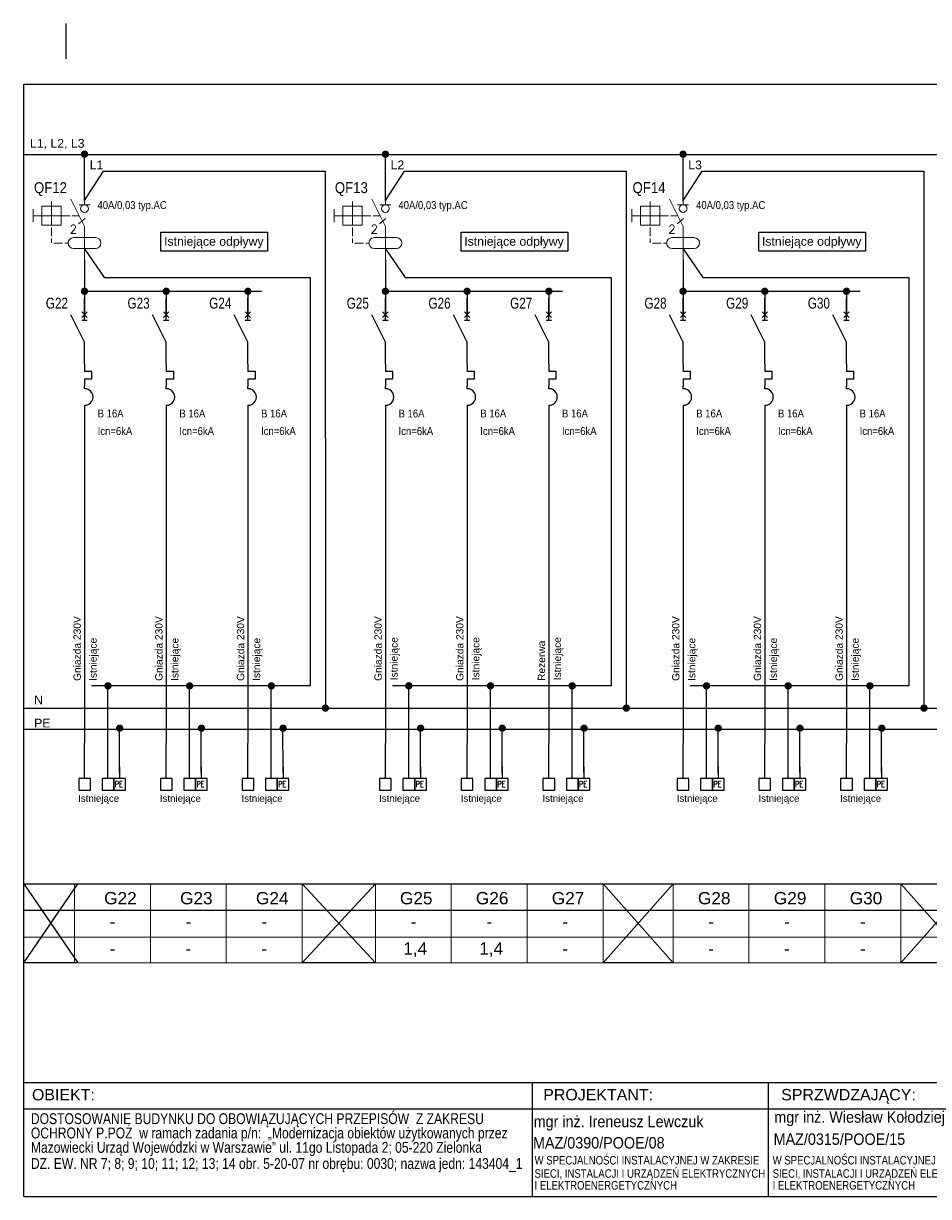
# Model space of a CAD drawing. Header units: millimetres. Extents: x 83969 to 164243, y -22860 to 4849.
# Tile 24 of 116: x 163614 to 163676, y -22670 to -22590. Entities that reach past the tile are written whole.
import ezdxf
from ezdxf.enums import TextEntityAlignment as Align

# ---------------------------------------------------------------- set-up
doc = ezdxf.new("R2010")
doc.units = ezdxf.units.MM
doc.linetypes.add('DASHED', pattern=[19.05, 12.7, -6.35])
doc.layers.get('0').update_dxf_attribs({"color": 251, "lineweight": 0})
for name, color, linetype in [('! GB N', 5, 'Continuous'), ('! GB Odbiory', 7, 'Continuous'), ('! GB Opis', 7, 'Continuous'), ('! GB PE', 96, 'Continuous'), ('! GB Przewody', 7, 'Continuous'), ('! GB Zabezpieczenia', 7, 'Continuous'), ('!TABELKA', 7, 'Continuous'), ('1', 7, 'Continuous'), ('2DE_TXTART', 7, 'Continuous'), ('2DE_TXTCAR', 7, 'Continuous'), ('2DE_TXTFUN', 7, 'Continuous'), ('2DE_TXTLNK', 7, 'Continuous'), ('2DE_TXTMAN', 7, 'Continuous'), ('2DE_TXTNUM', 7, 'Continuous'), ('2DE_TXTORD', 7, 'Continuous'), ('2DE_TXTOTH', 7, 'Continuous'), ('2DE_TXTPFN', 7, 'Continuous'), ('2DE_TXTPIN', 7, 'Continuous'), ('B_strefy', 253, 'Continuous'), ('ROZDZIELNICE', 7, 'Continuous')]:
    doc.layers.add(name, color=color, linetype=linetype)
for name, color, linetype, lineweight in [('2DE_OBJ_Hager', 7, 'Continuous', 18), ('E_schematy 2', 3, 'Continuous', 20), ('E_TXT', 3, 'Continuous', 25)]:
    doc.layers.add(name, color=color, linetype=linetype, lineweight=lineweight)
doc.styles.add('Arial', font='arial.ttf')
doc.styles.add('CP_ATTR', font='ROMANS.SHX')
doc.styles.add('CP_ELATT', font='cp_simplex.shx')
doc.styles.add('CP_ELATT_IT', font='cp_simplex.shx', dxfattribs={"oblique": 15})
doc.styles.add('Romans', font='romans.shx', dxfattribs={"width": 0.8})
doc.styles.get("Standard").update_dxf_attribs({"font": 'arial.ttf'})

# ---------------------------------------------------------------- blocks, each defined once
blk = doc.blocks.new('ramka A4')
at = {"linetype": 'ByBlock', "ltscale": 10}
blk.add_line((7.46, 199.45), (7.46, 205.66), dxfattribs=at)
for p, q in [((0.08, 0), (0.08, 195)), ((0.08, 195), (287.46, 195)), ((287.46, 0), (287.46, 195)), ((0.08, 20), (287.46, 20)), ((89.13, 20), (89.13, 0)), ((130.5, 20), (130.5, 0)), ((172.08, 20), (172.08, 0)), ((202.17, 20), (202.17, 0)), ((249.93, 20), (249.93, 0)), ((269.04, 20), (269.04, 0)), ((0.08, 15.39), (287.46, 15.39)), ((0.08, 0), (287.46, 0))]:
    blk.add_line(p, q)
for points in [[(249.93, 9.44), (269.04, 9.44)], [(249.93, 5.53), (269.04, 5.53)]]:
    blk.add_lwpolyline(points)
at = {"layer": '!TABELKA', "style": 'Arial'}
for s, height, width, p in [('DOSTOSOWANIE BUDYNKU DO OBOWIĄZUJĄCYCH PRZEPISÓW  Z ZAKRESU ', 1.9, 0.8, (1.3, 12.7)), ('mgr inż. Ireneusz Lewczuk', 2, 0.9, (89.41, 12.16)), ('mgr inż. Wiesław Kołodziej', 2, 0.9, (131.59, 12.94)), ('OCHRONY P.POŻ  w ramach zadania p/n:  „Modernizacja obiektów użytkowanych przez ', 1.9, 0.8, (1.3, 10.19)), ('mgr inż. Piotr Tarasiuk', 2, 0.9, (173.3, 11.9)), ('MAZ/0390/POOE/08', 2, 0.9, (89.3, 8.42)), ('MAZ/0315/POOE/15', 2, 0.9, (131.47, 9.06)), ('Mazowiecki Urząd Wojewódzki w Warszawie” ul. 11go Listopada 2; 05-220 Zielonka ', 1.9, 0.8, (1.3, 7.67)), ('DZ. EW. NR 7; 8; 9; 10; 11; 12; 13; 14 obr. 5-20-07 nr obrębu: 0030; nazwa jedn: 143404_1', 1.9, 0.8, (1.3, 4.84)), ('W SPECJALNOŚCI INSTALACYJNEJ W ZAKRESIE ', 1.5, 0.8, (89.57, 5.62)), ('W SPECJALNOŚCI INSTALACYJNEJ W ZAKRESIE ', 1.5, 0.8, (131.3, 5.62)), ('SIECI, INSTALACJI I URZĄDZEŃ ELEKTRYCZNYCH ', 1.5, 0.8, (89.57, 3.29)), ('SIECI, INSTALACJI I URZĄDZEŃ ELEKTRYCZNYCH ', 1.5, 0.8, (131.3, 3.29)), ('I ELEKTROENERGETYCZNYCH', 1.5, 0.8, (89.57, 1.22)), ('I ELEKTROENERGETYCZNYCH', 1.5, 0.8, (131.3, 1.22))]:
    blk.add_text(s, height=height, dxfattribs=dict(at, width=width)).set_placement(p)
at = {"style": 'Arial'}
for s, p in [('OBIEKT:', (1.49, 16.86)), ('PROJEKTANT:', (91.09, 16.86)), ('SPRZWDZAJĄCY:', (132.8, 16.86)), ('OPRACOWANIE:', (174.08, 16.86)), ('TEMAT:', (204.17, 16.86)), ('BRANŻA:', (251.93, 16.86)), ('NR RYS.', (269.46, 16.86)), ('FAZA:', (251.94, 6.5))]:
    blk.add_text(s, height=2, dxfattribs=at).set_placement(p)
blk = doc.blocks.new('cpelv_niec07_ns0026h')
for p, q in [((0, 2.5), (0, 7.5)), ((0, -2.5), (-3.12, 3.75)), ((0.62, 4.38), (-0.63, 3.12)), ((-0.63, 4.38), (0.62, 3.12)), ((-0.63, 2.5), (0.62, 2.5)), ((0, -7.5), (0, -2.5)), ((0, -7.5), (0, -9.15)), ((1.7, -9.15), (0, -9.15)), ((1.7, -10.85), (1.7, -9.15)), ((0, -10.85), (1.7, -10.85)), ((0, -10.85), (0, -12.5)), ((0, -13.12), (0, -12.5)), ((0, -16.87), (0, -17.5))]:
    blk.add_line(p, q)
at = {"linetype": 'Continuous'}
blk.add_line((0, -17.5), (0, -22.5), dxfattribs=at)
blk.add_arc((0.06, -15), 1.88, 268.2798, 91.7202)
at = {"linetype": 'ByBlock', "style": 'CP_ELATT_IT', "flags": 9}
for tag in ['VOLTAGE', 'IP', 'CURRENT', 'EL-STATUS', 'POWER', 'PRODUCT-TYPE', 'NUMBER', 'GROUP', 'NAME']:
    blk.add_attdef(tag, (1, 0.94), '', height=0.1, dxfattribs=at)
at = {"layer": '2DE_TXTART', "linetype": 'ByBlock', "style": 'CP_ELATT', "width": 0.9, "flags": 8}
blk.add_attdef('ARTICLE', (3, 5.14), '', height=1.8, dxfattribs=at)
at = {"layer": '2DE_TXTCAR', "linetype": 'ByBlock', "style": 'CP_ELATT', "width": 0.8, "flags": 8}
blk.add_attdef('CHARACTER', text='', height=2.5, dxfattribs=at).set_placement((-4, -6.86), align=Align.RIGHT)
at = {"layer": '2DE_TXTFUN', "linetype": 'ByBlock', "style": 'CP_ELATT', "width": 0.9, "flags": 8}
blk.add_attdef('FUNCTION', (3, -3.86), '', height=1.8, dxfattribs=at)
at = {"layer": '2DE_TXTLNK', "linetype": 'ByBlock', "style": 'CP_ELATT_IT', "oblique": 15, "width": 0.8, "flags": 8}
blk.add_attdef('LINK', text='', height=2.5, dxfattribs=at).set_placement((-4, -10.86), align=Align.RIGHT)
at = {"layer": '2DE_TXTMAN', "linetype": 'ByBlock', "style": 'CP_ELATT', "width": 0.9, "flags": 8}
blk.add_attdef('PRODUCER', (3, 2.14), '', height=1.8, dxfattribs=at)
at = {"layer": '2DE_TXTNUM', "linetype": 'ByBlock', "style": 'CP_ELATT', "width": 0.8, "flags": 8}
blk.add_attdef('TAG', text='', height=2.5, dxfattribs=at).set_placement((-4, 5.14), align=Align.RIGHT)
at = {"layer": '2DE_TXTORD', "linetype": 'ByBlock', "style": 'CP_ELATT', "width": 0.9, "flags": 8}
blk.add_attdef('ORDER-NO', (3, -0.86), '', height=1.8, dxfattribs=at)
at = {"layer": '2DE_TXTOTH', "linetype": 'ByBlock', "style": 'CP_ELATT', "width": 0.9, "flags": 8}
blk.add_attdef('OTHER', (3, -6.86), '', height=1.8, dxfattribs=at)
at = {"layer": '2DE_TXTPFN', "linetype": 'ByBlock', "style": 'CP_ELATT', "width": 0.8, "flags": 8}
blk.add_attdef('CF1', (0.5, 8), '', height=1.8, dxfattribs=at)
blk.add_attdef('CF2', text='', height=1.8, dxfattribs=at).set_placement((0.5, -23), align=Align.TOP_LEFT)
at = {"layer": '2DE_TXTPIN', "linetype": 'ByBlock', "style": 'CP_ELATT', "width": 0.8, "flags": 8}
blk.add_attdef('CP1', (-0.8, 5.5), '', height=1.8, rotation=90, dxfattribs=at)
blk.add_attdef('CP2', text='', height=1.8, rotation=90, dxfattribs=at).set_placement((-0.8, -20.5), align=Align.RIGHT)
blk = doc.blocks.new('A$C61F7E6F3')
blk.add_line((-37.5, 0), (37.5, 0))
blk.add_circle((0, -26.5), 26.5)
blk = doc.blocks.new('cpelv_eiec07_ns0023_p1')
for p, q in [((0, 7.5), (0, 2.5)), ((-7.5, 2.2), (-7.5, 3.2)), ((0, -2.5), (-3.12, 3.75)), ((-11.7, 1.5), (-11.7, -1.5)), ((-11.7, 0), (-9.7, 0)), ((-9.7, 0), (-5.3, 0)), ((-7.5, 2.2), (-7.5, -2.2)), ((-5.3, 0), (-3.3, 0)), ((-2.8, 0), (-1.25, 0)), ((-1.36, -1.85), (0.11, -0.65)), ((0, -2.5), (0, -10)), ((-7.5, -4.7), (-7.5, -2.7)), ((-7.5, -6.2), (-7.5, -5.2)), ((-2.5, -5), (2.5, -5)), ((-7, -6.25), (-5, -6.25)), ((-4.5, -6.25), (-3.75, -6.25)), ((2.5, -7.5), (-2.5, -7.5))]:
    blk.add_line(p, q)
blk.add_lwpolyline([(-9.7, -2.2), (-5.3, -2.2), (-5.3, 2.2), (-9.7, 2.2)], close=True)
for centre, start, end in [((-2.5, -6.25), 90, 270), ((2.5, -6.25), 270, 90)]:
    blk.add_arc(centre, 1.25, start, end)
at = {"xscale": 0.03333333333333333, "yscale": 0.03333333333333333, "zscale": 0.03333333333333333}
blk.add_blockref('A$C61F7E6F3', (0, 2.5), dxfattribs=at)
at = {"style": 'CP_ATTR'}
blk.add_text('2', height=2, dxfattribs=at).set_placement((-3.4, -4.09))
at = {"linetype": 'ByBlock', "style": 'CP_ELATT', "flags": 9}
for tag in ['VOLTAGE', 'TEXT_01', 'NAME', 'GROUP', 'NUMBER', 'PRODUCT-TYPE', 'POWER', 'EL-STATUS', 'CURRENT', 'IP', 'PRODUCER']:
    blk.add_attdef(tag, (1, -1.56), '', height=0.1, dxfattribs=at)
at = {"layer": '2DE_TXTART', "linetype": 'ByBlock', "style": 'CP_ELATT', "width": 0.6, "flags": 8}
for tag, p in [('ARTICLE', (4, 3.55)), ('ARTICLE-1', (4, 0.55)), ('ARTICLE-2', (4, -2.45))]:
    blk.add_attdef(tag, p, '', height=1.8, dxfattribs=at)
at = {"layer": '2DE_TXTCAR', "linetype": 'ByBlock', "style": 'CP_ELATT', "width": 0.6, "flags": 8}
blk.add_attdef('CHARACTER', text='', height=1.8, dxfattribs=at).set_placement((-9, -5.45), align=Align.RIGHT)
at = {"layer": '2DE_TXTFUN', "linetype": 'ByBlock', "style": 'CP_ELATT', "width": 0.6, "flags": 8}
blk.add_attdef('FUNCTION', (4, -5.45), '', height=1.8, dxfattribs=at)
at = {"layer": '2DE_TXTLNK', "linetype": 'ByBlock', "style": 'CP_ELATT_IT', "oblique": 15, "width": 0.6, "flags": 8}
blk.add_attdef('LINK', text='', height=1.8, dxfattribs=at).set_placement((-9, -8.45), align=Align.RIGHT)
at = {"layer": '2DE_TXTNUM', "linetype": 'ByBlock', "style": 'CP_ELATT', "width": 0.6, "flags": 8}
blk.add_attdef('TAG', text='', height=2.5, dxfattribs=at).set_placement((-4, 5.14), align=Align.RIGHT)
at = {"layer": '2DE_TXTORD', "linetype": 'ByBlock', "style": 'CP_ELATT', "width": 0.6, "flags": 8}
blk.add_attdef('ORDER-NO', (4, 6.55), '', height=1.8, dxfattribs=at)
at = {"layer": '2DE_TXTOTH', "linetype": 'ByBlock', "style": 'CP_ELATT', "width": 0.6, "flags": 8}
blk.add_attdef('OTHER', (4, -8.45), '', height=1.8, dxfattribs=at)
at = {"layer": '2DE_TXTPFN', "linetype": 'ByBlock', "style": 'CP_ELATT', "width": 0.6, "flags": 8}
blk.add_attdef('CF1', (0.5, 8), '', height=1.8, dxfattribs=at)
blk.add_attdef('CF2', text='', height=1.8, dxfattribs=at).set_placement((0.5, -10.5), align=Align.TOP_LEFT)
at = {"layer": '2DE_TXTPIN', "linetype": 'ByBlock', "style": 'CP_ELATT', "width": 0.6, "flags": 8}
blk.add_attdef('CP1', (-0.8, 5.5), '', height=1.8, rotation=90, dxfattribs=at)
blk.add_attdef('CP2', text='', height=1.8, rotation=90, dxfattribs=at).set_placement((-0.8, -9), align=Align.RIGHT)
blk = doc.blocks.new('LISTWA 1_N_PE')
for p, q in [((0, -24), (0, 0)), ((16, -24), (16, -8)), ((24, -16), (24, -24))]:
    blk.add_line(p, q)
for points in [[(-4, -32), (4, -32), (4, -24), (-4, -24)], [(12, -32), (20, -32), (20, -24), (12, -24)], [(20, -32), (28, -32), (28, -24), (20, -24)]]:
    blk.add_lwpolyline(points, close=True)
at = {"style": 'Romans', "width": 0.8}
blk.add_text('PE', height=4, dxfattribs=at).set_placement((20.73, -29.79))
at = {"width": 0.75}
blk.add_attdef('N', (12.85, -30.3), '', height=4, dxfattribs=at)
for tag, p in [('PRZEWÓD', (-4.36, -39.93)), ('MOC', (6.8, -47.63))]:
    blk.add_attdef(tag, p, '', height=4.75)
at = {"flags": 4}
blk.add_attdef('NR ', (9.64, -55.59), '', height=4.75, dxfattribs=at)

msp = doc.modelspace()

# ---------------------------------------------------------------- linework, layer by layer
at = {"layer": '! GB N', "ltscale": 2}
msp.add_line((163614.144, -22636.885), (163726.254, -22636.885), dxfattribs=at)
at = {"layer": '! GB N'}
for points in [[(163618.317, -22602.171), (163619.611, -22600.173), (163634.775, -22600.175), (163634.781, -22636.714)], [(163638.884, -22602.171), (163640.178, -22600.173), (163655.342, -22600.175), (163655.348, -22636.714)], [(163659.231, -22602.171), (163660.524, -22600.173), (163675.689, -22600.175), (163675.694, -22636.714)], [(163618.317, -22605.484), (163619.671, -22607.438), (163633.751, -22607.438), (163633.751, -22635.368), (163618.792, -22635.368)], [(163638.884, -22605.484), (163640.238, -22607.438), (163654.318, -22607.438), (163654.318, -22635.368), (163639.36, -22635.368)], [(163659.231, -22605.484), (163660.584, -22607.438), (163674.665, -22607.438), (163674.665, -22635.368), (163659.706, -22635.368)]]:
    msp.add_lwpolyline(points, dxfattribs=at)
at = {"layer": '! GB N', "color": 5, "linetype": 'DASHED', "ltscale": 2, "const_width": 0.25}
for points in [[(163619.794, -22635.365, 1), (163620.044, -22635.365, 1)], [(163625.378, -22635.365, 1), (163625.628, -22635.365, 1)], [(163630.962, -22635.365, 1), (163631.212, -22635.365, 1)], [(163640.361, -22635.365, 1), (163640.611, -22635.365, 1)], [(163645.945, -22635.365, 1), (163646.195, -22635.365, 1)], [(163651.529, -22635.365, 1), (163651.779, -22635.365, 1)], [(163660.708, -22635.365, 1), (163660.958, -22635.365, 1)], [(163666.292, -22635.365, 1), (163666.542, -22635.365, 1)], [(163671.875, -22635.365, 1), (163672.125, -22635.365, 1)], [(163634.656, -22636.884, 1), (163634.906, -22636.884, 1)], [(163655.223, -22636.884, 1), (163655.473, -22636.884, 1)], [(163675.569, -22636.884, 1), (163675.819, -22636.884, 1)]]:
    msp.add_lwpolyline(points, format="xyb", close=True, dxfattribs=at)
at = {"layer": '! GB PE', "ltscale": 2}
msp.add_line((163614.144, -22638.327), (163726.254, -22638.327), dxfattribs=at)
at = {"layer": '! GB Przewody'}
for p, q in [((163618.317, -22600.966), (163618.317, -22598.977)), ((163618.317, -22602.219), (163618.317, -22599.102)), ((163638.884, -22600.966), (163638.884, -22598.977)), ((163638.884, -22602.219), (163638.884, -22599.102)), ((163659.231, -22600.966), (163659.231, -22598.977)), ((163659.231, -22602.219), (163659.231, -22599.102)), ((163618.317, -22606.234), (163618.317, -22609.99)), ((163638.884, -22606.234), (163638.884, -22609.99)), ((163659.231, -22606.234), (163659.231, -22609.99)), ((163618.317, -22608.386), (163630.423, -22608.386)), ((163623.901, -22608.386), (163623.901, -22609.99)), ((163629.485, -22608.386), (163629.485, -22609.99)), ((163638.884, -22608.386), (163650.99, -22608.386)), ((163644.468, -22608.386), (163644.468, -22609.99)), ((163650.052, -22608.386), (163650.052, -22609.99)), ((163659.231, -22608.386), (163671.336, -22608.386)), ((163664.814, -22608.386), (163664.814, -22609.99)), ((163670.398, -22608.386), (163670.398, -22609.99)), ((163618.317, -22617.862), (163618.317, -22639.292)), ((163623.901, -22617.862), (163623.901, -22639.292)), ((163629.485, -22617.862), (163629.485, -22639.292)), ((163638.884, -22617.862), (163638.884, -22639.292)), ((163644.468, -22617.862), (163644.468, -22639.292)), ((163650.052, -22617.862), (163650.052, -22639.292)), ((163659.231, -22617.862), (163659.231, -22639.292)), ((163664.814, -22617.862), (163664.814, -22639.292)), ((163670.398, -22617.862), (163670.398, -22639.292))]:
    msp.add_line(p, q, dxfattribs=at)
at = {"layer": '! GB Przewody', "const_width": 0.25}
for points in [[(163618.192, -22599.013, 1), (163618.442, -22599.013, 1)], [(163638.759, -22599.013, 1), (163639.009, -22599.013, 1)], [(163659.106, -22599.013, 1), (163659.356, -22599.013, 1)], [(163618.192, -22608.386, 1), (163618.442, -22608.386, 1)], [(163623.776, -22608.386, 1), (163624.026, -22608.386, 1)], [(163629.36, -22608.386, 1), (163629.61, -22608.386, 1)], [(163638.759, -22608.386, 1), (163639.009, -22608.386, 1)], [(163644.343, -22608.386, 1), (163644.593, -22608.386, 1)], [(163649.927, -22608.386, 1), (163650.177, -22608.386, 1)], [(163659.106, -22608.386, 1), (163659.356, -22608.386, 1)], [(163664.689, -22608.386, 1), (163664.939, -22608.386, 1)], [(163670.273, -22608.386, 1), (163670.523, -22608.386, 1)], [(163620.598, -22638.258, 1), (163620.848, -22638.258, 1)], [(163626.182, -22638.258, 1), (163626.432, -22638.258, 1)], [(163631.765, -22638.258, 1), (163632.015, -22638.258, 1)], [(163641.165, -22638.258, 1), (163641.415, -22638.258, 1)], [(163646.749, -22638.258, 1), (163646.999, -22638.258, 1)], [(163652.333, -22638.258, 1), (163652.583, -22638.258, 1)], [(163661.511, -22638.258, 1), (163661.761, -22638.258, 1)], [(163667.095, -22638.258, 1), (163667.345, -22638.258, 1)], [(163672.679, -22638.258, 1), (163672.929, -22638.258, 1)]]:
    msp.add_lwpolyline(points, format="xyb", close=True, dxfattribs=at)
at = {"layer": '! GB Przewody'}
for points in [[(163614.144, -22599.031), (163726.254, -22599.031)], [(163619.917, -22640.092), (163619.917, -22635.365)], [(163625.501, -22640.092), (163625.501, -22635.365)], [(163631.085, -22640.092), (163631.085, -22635.365)], [(163640.484, -22640.092), (163640.484, -22635.365)], [(163646.068, -22640.092), (163646.068, -22635.365)], [(163651.652, -22640.092), (163651.652, -22635.365)], [(163660.831, -22640.092), (163660.831, -22635.365)], [(163666.414, -22640.092), (163666.414, -22635.365)], [(163671.998, -22640.092), (163671.998, -22635.365)], [(163620.717, -22641.292), (163620.71, -22638.197)], [(163626.301, -22641.292), (163626.294, -22638.197)], [(163631.885, -22641.292), (163631.878, -22638.197)], [(163641.284, -22641.292), (163641.277, -22638.197)], [(163646.868, -22641.292), (163646.861, -22638.197)], [(163652.452, -22641.292), (163652.445, -22638.197)], [(163661.631, -22641.292), (163661.624, -22638.197)], [(163667.214, -22641.292), (163667.207, -22638.197)], [(163672.798, -22641.292), (163672.791, -22638.197)]]:
    msp.add_lwpolyline(points, dxfattribs=at)
at = {"layer": 'B_strefy', "color": 7, "linetype": 'Continuous'}
msp.add_line((163614.176, -22650.71), (163726.254, -22650.71), dxfattribs=at)
at = {"layer": 'E_schematy 2', "color": 7, "linetype": 'Continuous'}
for p, q in [((163617.633, -22648.905), (163617.633, -22654.306)), ((163622.821, -22648.905), (163622.821, -22654.271)), ((163622.821, -22648.905), (163622.821, -22654.306)), ((163628.008, -22648.905), (163628.008, -22654.271)), ((163628.008, -22648.905), (163628.008, -22654.306)), ((163633.196, -22648.905), (163633.196, -22654.271)), ((163633.196, -22648.905), (163633.196, -22654.306)), ((163638.2, -22648.905), (163638.2, -22654.306)), ((163643.388, -22648.905), (163643.388, -22654.271)), ((163643.388, -22648.905), (163643.388, -22654.306)), ((163648.576, -22648.905), (163648.576, -22654.271)), ((163648.576, -22648.905), (163648.576, -22654.306)), ((163653.763, -22648.905), (163653.763, -22654.271)), ((163653.763, -22648.905), (163653.763, -22654.306)), ((163658.546, -22648.905), (163658.546, -22654.306)), ((163663.734, -22648.905), (163663.734, -22654.271)), ((163663.734, -22648.905), (163663.734, -22654.306)), ((163668.922, -22648.905), (163668.922, -22654.271)), ((163668.922, -22648.905), (163668.922, -22654.306)), ((163674.11, -22648.905), (163674.11, -22654.271)), ((163674.11, -22648.905), (163674.11, -22654.306)), ((163614.176, -22650.71), (163726.254, -22650.71)), ((163614.176, -22650.71), (163726.254, -22650.71)), ((163614.176, -22652.54), (163726.254, -22652.54)), ((163614.176, -22654.306), (163726.254, -22654.306))]:
    msp.add_line(p, q, dxfattribs=at)
at = {"layer": 'ROZDZIELNICE'}
for points in [[(163623.532, -22604.349), (163630.835, -22604.349), (163630.835, -22605.639), (163623.532, -22605.639)], [(163644.052, -22604.349), (163651.354, -22604.349), (163651.354, -22605.639), (163644.052, -22605.639)], [(163664.398, -22604.349), (163671.7, -22604.349), (163671.7, -22605.639), (163664.398, -22605.639)]]:
    msp.add_lwpolyline(points, close=True, dxfattribs=at)
for points in [[(163614.176, -22648.905), (163726.254, -22648.905)], [(163614.176, -22648.905), (163617.853, -22654.306), (163614.176, -22654.306), (163617.853, -22648.905)], [(163633.196, -22648.905), (163638.2, -22654.306), (163633.196, -22654.306), (163638.2, -22648.905)], [(163653.763, -22648.905), (163658.546, -22654.306), (163653.763, -22654.306), (163658.546, -22648.905)], [(163674.11, -22648.905), (163678.892, -22654.306), (163674.11, -22654.306), (163678.892, -22648.905)]]:
    msp.add_lwpolyline(points, dxfattribs=at)

# ---------------------------------------------------------------- block references
at = {"layer": '! GB Odbiory'}
ref = msp.add_blockref('LISTWA 1_N_PE', (163618.317, -22639.302), dxfattribs=dict(at, xscale=0.1, yscale=0.1, zscale=0.1))
ref.add_attrib('PRZEWÓD', 'Istniejące', (163617.881, -22643.295), dxfattribs={"layer": '0', "height": 0.4752, "style": 'Arial'})
ref = msp.add_blockref('LISTWA 1_N_PE', (163623.901, -22639.302), dxfattribs=dict(at, xscale=0.1, yscale=0.1, zscale=0.1))
ref.add_attrib('PRZEWÓD', 'Istniejące', (163623.465, -22643.295), dxfattribs={"layer": '0', "height": 0.4752, "style": 'Arial'})
ref = msp.add_blockref('LISTWA 1_N_PE', (163629.485, -22639.302), dxfattribs=dict(at, xscale=0.1, yscale=0.1, zscale=0.1))
ref.add_attrib('PRZEWÓD', 'Istniejące', (163629.049, -22643.295), dxfattribs={"layer": '0', "height": 0.4752, "style": 'Arial'})
ref = msp.add_blockref('LISTWA 1_N_PE', (163638.884, -22639.302), dxfattribs=dict(at, xscale=0.1, yscale=0.1, zscale=0.1))
ref.add_attrib('PRZEWÓD', 'Istniejące', (163638.448, -22643.295), dxfattribs={"layer": '0', "height": 0.4752, "style": 'Arial'})
ref = msp.add_blockref('LISTWA 1_N_PE', (163644.468, -22639.302), dxfattribs=dict(at, xscale=0.1, yscale=0.1, zscale=0.1))
ref.add_attrib('PRZEWÓD', 'Istniejące', (163644.032, -22643.295), dxfattribs={"layer": '0', "height": 0.4752, "style": 'Arial'})
ref = msp.add_blockref('LISTWA 1_N_PE', (163650.052, -22639.302), dxfattribs=dict(at, xscale=0.1, yscale=0.1, zscale=0.1))
ref.add_attrib('PRZEWÓD', 'Istniejące', (163649.616, -22643.295), dxfattribs={"layer": '0', "height": 0.4752, "style": 'Arial'})
ref = msp.add_blockref('LISTWA 1_N_PE', (163659.231, -22639.302), dxfattribs=dict(at, xscale=0.1, yscale=0.1, zscale=0.1))
ref.add_attrib('PRZEWÓD', 'Istniejące', (163658.795, -22643.295), dxfattribs={"layer": '0', "height": 0.4752, "style": 'Arial'})
ref = msp.add_blockref('LISTWA 1_N_PE', (163664.814, -22639.302), dxfattribs=dict(at, xscale=0.1, yscale=0.1, zscale=0.1))
ref.add_attrib('PRZEWÓD', 'Istniejące', (163664.378, -22643.295), dxfattribs={"layer": '0', "height": 0.4752, "style": 'Arial'})
ref = msp.add_blockref('LISTWA 1_N_PE', (163670.398, -22639.302), dxfattribs=dict(at, xscale=0.1, yscale=0.1, zscale=0.1))
ref.add_attrib('PRZEWÓD', 'Istniejące', (163669.962, -22643.295), dxfattribs={"layer": '0', "height": 0.4752, "style": 'Arial'})
at = {"layer": '! GB Zabezpieczenia'}
ref = msp.add_blockref('cpelv_niec07_ns0026h', (163618.317, -22611.115), dxfattribs=dict(at, xscale=0.3, yscale=0.3, zscale=0.3))
ref.add_attrib('TAG', 'G22', dxfattribs={"layer": '2DE_TXTNUM', "color": 7, "linetype": 'ByBlock', "height": 0.75, "style": 'CP_ELATT', "width": 0.8, "flags": 8}).set_placement((163617.188, -22609.572), align=Align.RIGHT)
ref.add_attrib('ARTICLE', 'B 16A', (163619.217, -22617.012), dxfattribs={"layer": '2DE_TXTART', "color": 7, "linetype": 'ByBlock', "height": 0.54, "style": 'CP_ELATT', "width": 0.9, "flags": 8})
ref.add_attrib('PRODUCER', 'Icn=6kA', (163619.217, -22618.211), dxfattribs={"layer": '2DE_TXTMAN', "color": 7, "linetype": 'ByBlock', "height": 0.54, "style": 'CP_ELATT', "width": 0.9, "flags": 8})
ref = msp.add_blockref('cpelv_niec07_ns0026h', (163623.901, -22611.115), dxfattribs=dict(at, xscale=0.3, yscale=0.3, zscale=0.3))
ref.add_attrib('TAG', 'G23', dxfattribs={"layer": '2DE_TXTNUM', "color": 7, "linetype": 'ByBlock', "height": 0.75, "style": 'CP_ELATT', "width": 0.8, "flags": 8}).set_placement((163622.772, -22609.572), align=Align.RIGHT)
ref.add_attrib('ARTICLE', 'B 16A', (163624.801, -22617.012), dxfattribs={"layer": '2DE_TXTART', "color": 7, "linetype": 'ByBlock', "height": 0.54, "style": 'CP_ELATT', "width": 0.9, "flags": 8})
ref.add_attrib('PRODUCER', 'Icn=6kA', (163624.801, -22618.211), dxfattribs={"layer": '2DE_TXTMAN', "color": 7, "linetype": 'ByBlock', "height": 0.54, "style": 'CP_ELATT', "width": 0.9, "flags": 8})
ref = msp.add_blockref('cpelv_niec07_ns0026h', (163629.485, -22611.115), dxfattribs=dict(at, xscale=0.3, yscale=0.3, zscale=0.3))
ref.add_attrib('TAG', 'G24', dxfattribs={"layer": '2DE_TXTNUM', "color": 7, "linetype": 'ByBlock', "height": 0.75, "style": 'CP_ELATT', "width": 0.8, "flags": 8}).set_placement((163628.356, -22609.572), align=Align.RIGHT)
ref.add_attrib('ARTICLE', 'B 16A', (163630.385, -22617.012), dxfattribs={"layer": '2DE_TXTART', "color": 7, "linetype": 'ByBlock', "height": 0.54, "style": 'CP_ELATT', "width": 0.9, "flags": 8})
ref.add_attrib('PRODUCER', 'Icn=6kA', (163630.385, -22618.211), dxfattribs={"layer": '2DE_TXTMAN', "color": 7, "linetype": 'ByBlock', "height": 0.54, "style": 'CP_ELATT', "width": 0.9, "flags": 8})
ref = msp.add_blockref('cpelv_niec07_ns0026h', (163638.884, -22611.115), dxfattribs=dict(at, xscale=0.3, yscale=0.3, zscale=0.3))
ref.add_attrib('TAG', 'G25', dxfattribs={"layer": '2DE_TXTNUM', "color": 7, "linetype": 'ByBlock', "height": 0.75, "style": 'CP_ELATT', "width": 0.8, "flags": 8}).set_placement((163637.755, -22609.572), align=Align.RIGHT)
ref.add_attrib('ARTICLE', 'B 16A', (163639.784, -22617.012), dxfattribs={"layer": '2DE_TXTART', "color": 7, "linetype": 'ByBlock', "height": 0.54, "style": 'CP_ELATT', "width": 0.9, "flags": 8})
ref.add_attrib('PRODUCER', 'Icn=6kA', (163639.784, -22618.211), dxfattribs={"layer": '2DE_TXTMAN', "color": 7, "linetype": 'ByBlock', "height": 0.54, "style": 'CP_ELATT', "width": 0.9, "flags": 8})
ref = msp.add_blockref('cpelv_niec07_ns0026h', (163644.468, -22611.115), dxfattribs=dict(at, xscale=0.3, yscale=0.3, zscale=0.3))
ref.add_attrib('TAG', 'G26', dxfattribs={"layer": '2DE_TXTNUM', "color": 7, "linetype": 'ByBlock', "height": 0.75, "style": 'CP_ELATT', "width": 0.8, "flags": 8}).set_placement((163643.339, -22609.572), align=Align.RIGHT)
ref.add_attrib('ARTICLE', 'B 16A', (163645.368, -22617.012), dxfattribs={"layer": '2DE_TXTART', "color": 7, "linetype": 'ByBlock', "height": 0.54, "style": 'CP_ELATT', "width": 0.9, "flags": 8})
ref.add_attrib('PRODUCER', 'Icn=6kA', (163645.368, -22618.211), dxfattribs={"layer": '2DE_TXTMAN', "color": 7, "linetype": 'ByBlock', "height": 0.54, "style": 'CP_ELATT', "width": 0.9, "flags": 8})
ref = msp.add_blockref('cpelv_niec07_ns0026h', (163650.052, -22611.115), dxfattribs=dict(at, xscale=0.3, yscale=0.3, zscale=0.3))
ref.add_attrib('TAG', 'G27', dxfattribs={"layer": '2DE_TXTNUM', "color": 7, "linetype": 'ByBlock', "height": 0.75, "style": 'CP_ELATT', "width": 0.8, "flags": 8}).set_placement((163648.923, -22609.572), align=Align.RIGHT)
ref.add_attrib('ARTICLE', 'B 16A', (163650.952, -22617.012), dxfattribs={"layer": '2DE_TXTART', "color": 7, "linetype": 'ByBlock', "height": 0.54, "style": 'CP_ELATT', "width": 0.9, "flags": 8})
ref.add_attrib('PRODUCER', 'Icn=6kA', (163650.952, -22618.211), dxfattribs={"layer": '2DE_TXTMAN', "color": 7, "linetype": 'ByBlock', "height": 0.54, "style": 'CP_ELATT', "width": 0.9, "flags": 8})
ref = msp.add_blockref('cpelv_niec07_ns0026h', (163659.231, -22611.115), dxfattribs=dict(at, xscale=0.3, yscale=0.3, zscale=0.3))
ref.add_attrib('TAG', 'G28', dxfattribs={"layer": '2DE_TXTNUM', "color": 7, "linetype": 'ByBlock', "height": 0.75, "style": 'CP_ELATT', "width": 0.8, "flags": 8}).set_placement((163658.102, -22609.572), align=Align.RIGHT)
ref.add_attrib('ARTICLE', 'B 16A', (163660.131, -22617.012), dxfattribs={"layer": '2DE_TXTART', "color": 7, "linetype": 'ByBlock', "height": 0.54, "style": 'CP_ELATT', "width": 0.9, "flags": 8})
ref.add_attrib('PRODUCER', 'Icn=6kA', (163660.131, -22618.211), dxfattribs={"layer": '2DE_TXTMAN', "color": 7, "linetype": 'ByBlock', "height": 0.54, "style": 'CP_ELATT', "width": 0.9, "flags": 8})
ref = msp.add_blockref('cpelv_niec07_ns0026h', (163664.814, -22611.115), dxfattribs=dict(at, xscale=0.3, yscale=0.3, zscale=0.3))
ref.add_attrib('TAG', 'G29', dxfattribs={"layer": '2DE_TXTNUM', "color": 7, "linetype": 'ByBlock', "height": 0.75, "style": 'CP_ELATT', "width": 0.8, "flags": 8}).set_placement((163663.686, -22609.572), align=Align.RIGHT)
ref.add_attrib('ARTICLE', 'B 16A', (163665.714, -22617.012), dxfattribs={"layer": '2DE_TXTART', "color": 7, "linetype": 'ByBlock', "height": 0.54, "style": 'CP_ELATT', "width": 0.9, "flags": 8})
ref.add_attrib('PRODUCER', 'Icn=6kA', (163665.714, -22618.211), dxfattribs={"layer": '2DE_TXTMAN', "color": 7, "linetype": 'ByBlock', "height": 0.54, "style": 'CP_ELATT', "width": 0.9, "flags": 8})
ref = msp.add_blockref('cpelv_niec07_ns0026h', (163670.398, -22611.115), dxfattribs=dict(at, xscale=0.3, yscale=0.3, zscale=0.3))
ref.add_attrib('TAG', 'G30', dxfattribs={"layer": '2DE_TXTNUM', "color": 7, "linetype": 'ByBlock', "height": 0.75, "style": 'CP_ELATT', "width": 0.8, "flags": 8}).set_placement((163669.269, -22609.572), align=Align.RIGHT)
ref.add_attrib('ARTICLE', 'B 16A', (163671.298, -22617.012), dxfattribs={"layer": '2DE_TXTART', "color": 7, "linetype": 'ByBlock', "height": 0.54, "style": 'CP_ELATT', "width": 0.9, "flags": 8})
ref.add_attrib('PRODUCER', 'Icn=6kA', (163671.298, -22618.211), dxfattribs={"layer": '2DE_TXTMAN', "color": 7, "linetype": 'ByBlock', "height": 0.54, "style": 'CP_ELATT', "width": 0.9, "flags": 8})
at = {"layer": '!TABELKA', "xscale": 0.3900000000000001, "yscale": 0.3900000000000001, "zscale": 0.3900000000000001}
msp.add_blockref('ramka A4', (163614.144, -22670.283), dxfattribs=at)
at = {"layer": '2DE_OBJ_Hager'}
ref = msp.add_blockref('cpelv_eiec07_ns0023_p1', (163618.317, -22603.216), dxfattribs=dict(at, xscale=0.3, yscale=0.3, zscale=0.3))
ref.add_attrib('ARTICLE', '40A/0,03 typ.AC', (163619.203, -22602.762), dxfattribs={"layer": '2DE_TXTART', "linetype": 'ByBlock', "height": 0.54, "style": 'CP_ELATT', "width": 0.9, "flags": 8})
ref.add_attrib('TAG', 'QF12', dxfattribs={"layer": '2DE_TXTNUM', "linetype": 'ByBlock', "height": 0.75, "style": 'CP_ELATT', "width": 0.9, "flags": 8}).set_placement((163617.117, -22601.675), align=Align.RIGHT)
ref = msp.add_blockref('cpelv_eiec07_ns0023_p1', (163638.884, -22603.216), dxfattribs=dict(at, xscale=0.3, yscale=0.3, zscale=0.3))
ref.add_attrib('ARTICLE', '40A/0,03 typ.AC', (163639.771, -22602.762), dxfattribs={"layer": '2DE_TXTART', "linetype": 'ByBlock', "height": 0.54, "style": 'CP_ELATT', "width": 0.9, "flags": 8})
ref.add_attrib('TAG', 'QF13', dxfattribs={"layer": '2DE_TXTNUM', "linetype": 'ByBlock', "height": 0.75, "style": 'CP_ELATT', "width": 0.9, "flags": 8}).set_placement((163637.684, -22601.675), align=Align.RIGHT)
ref = msp.add_blockref('cpelv_eiec07_ns0023_p1', (163659.231, -22603.216), dxfattribs=dict(at, xscale=0.3, yscale=0.3, zscale=0.3))
ref.add_attrib('ARTICLE', '40A/0,03 typ.AC', (163660.117, -22602.762), dxfattribs={"layer": '2DE_TXTART', "linetype": 'ByBlock', "height": 0.54, "style": 'CP_ELATT', "width": 0.9, "flags": 8})
ref.add_attrib('TAG', 'QF14', dxfattribs={"layer": '2DE_TXTNUM', "linetype": 'ByBlock', "height": 0.75, "style": 'CP_ELATT', "width": 0.9, "flags": 8}).set_placement((163658.031, -22601.675), align=Align.RIGHT)

# ---------------------------------------------------------------- texts
at = {"layer": '! GB N', "color": 5, "style": 'Arial'}
msp.add_text('N', height=0.6, dxfattribs=at).set_placement((163614.873, -22636.632))
msp.add_text('N', height=0.6, dxfattribs=at).set_placement((163614.873, -22636.632))
at = {"layer": '! GB Opis', "style": 'Arial'}
for s, p in [('Gniazda 230V', (163618.064, -22635.03)), ('Gniazda 230V', (163623.648, -22635.029)), ('Gniazda 230V', (163629.232, -22635.029)), ('Gniazda 230V', (163638.631, -22635.03)), ('Gniazda 230V', (163644.215, -22635.029)), ('Gniazda 230V', (163658.978, -22635.03)), ('Gniazda 230V', (163664.562, -22635.029)), ('Gniazda 230V', (163670.145, -22635.029)), ('Istniejące ', (163619.153, -22635.03)), ('Istniejące ', (163624.737, -22635.03)), ('Istniejące ', (163630.321, -22635.03)), ('Istniejące ', (163639.72, -22634.98)), ('Istniejące ', (163645.304, -22634.98)), ('Istniejące ', (163650.888, -22634.98)), ('Istniejące ', (163660.067, -22635.03)), ('Istniejące ', (163665.65, -22635.03)), ('Istniejące ', (163671.234, -22635.03)), ('Rezerwa', (163649.799, -22635.029))]:
    msp.add_text(s, height=0.5, rotation=90, dxfattribs=at).set_placement(p)
at = {"layer": '! GB PE', "color": 96, "style": 'Arial'}
msp.add_text('PE', height=0.6, dxfattribs=at).set_placement((163614.873, -22638.211))
msp.add_text('PE', height=0.6, dxfattribs=at).set_placement((163614.873, -22638.211))
at = {"layer": '! GB Przewody', "style": 'Arial'}
msp.add_text('L1, L2, L3', height=0.6, dxfattribs=at).set_placement((163614.587, -22598.573))
at = {"layer": '! GB Zabezpieczenia', "color": 1, "linetype": 'Continuous', "style": 'Arial'}
for s, p in [('L1', (163618.672, -22600.043)), ('L2', (163639.239, -22600.043)), ('L3', (163659.586, -22600.043))]:
    msp.add_text(s, height=0.6, dxfattribs=at).set_placement(p)
at = {"layer": '1', "color": 1}
for p in [(163623.754, -22605.272), (163644.273, -22605.272), (163664.619, -22605.272)]:
    msp.add_text('Istniejące odpływy', height=0.6, dxfattribs=at).set_placement(p)
at = {"layer": 'E_TXT', "color": 7, "linetype": 'Continuous', "style": 'Arial'}
for s, height, p in [('G22', 0.8438, (163619.658, -22650.304)), ('G23', 0.8438, (163624.846, -22650.304)), ('G24', 0.8438, (163630.034, -22650.304)), ('G25', 0.8438, (163639.877, -22650.304)), ('G26', 0.8438, (163645.065, -22650.304)), ('G27', 0.8438, (163650.253, -22650.304)), ('G28', 0.8438, (163660.243, -22650.304)), ('G29', 0.8438, (163665.431, -22650.304)), ('G30', 0.8438, (163670.619, -22650.304)), ('-', 0.844, (163620.033, -22651.913)), ('-', 0.844, (163625.221, -22651.913)), ('-', 0.844, (163630.409, -22651.913)), ('-', 0.844, (163640.6, -22651.913)), ('-', 0.844, (163645.788, -22651.913)), ('-', 0.844, (163650.976, -22651.913)), ('-', 0.844, (163660.946, -22651.913)), ('-', 0.844, (163666.134, -22651.913)), ('-', 0.844, (163671.322, -22651.913)), ('-', 0.844, (163620.028, -22653.744)), ('-', 0.844, (163625.216, -22653.744)), ('-', 0.844, (163630.404, -22653.744)), ('1,4', 0.8438, (163640.105, -22653.744)), ('1,4', 0.8438, (163645.293, -22653.744)), ('-', 0.844, (163650.971, -22653.744)), ('-', 0.844, (163660.942, -22653.744)), ('-', 0.844, (163666.129, -22653.744)), ('-', 0.844, (163671.317, -22653.744))]:
    msp.add_text(s, height=height, dxfattribs=at).set_placement(p)

doc.saveas('drawing.dxf')
